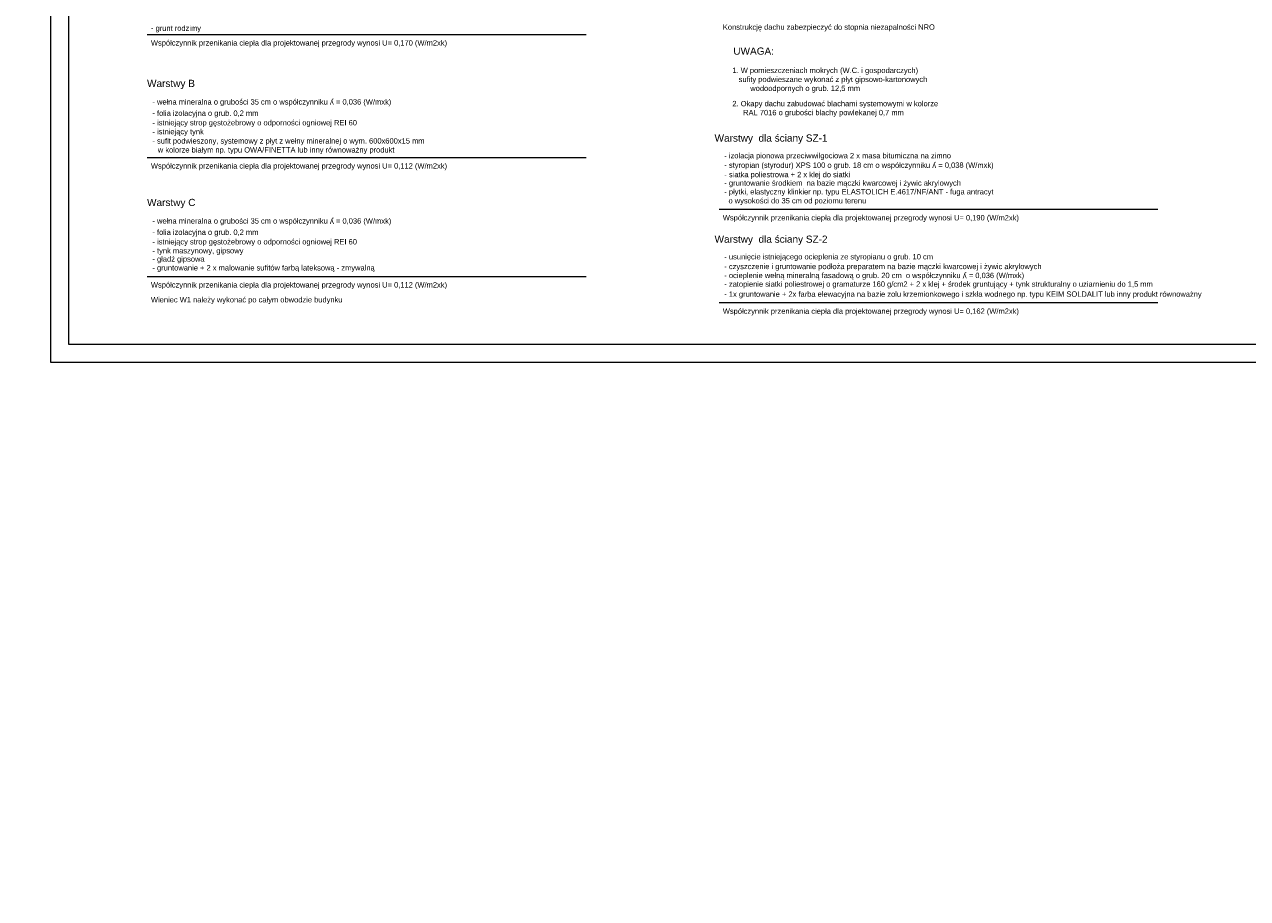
# Model space of a CAD drawing. Header units: millimetres. Extents: x 6197 to 108098, y 4257 to 29730.
# Tile 68 of 148: x 32255 to 35668, y 8067 to 10505. Entities that reach past the tile are written whole.
import ezdxf

# ---------------------------------------------------------------- set-up
doc = ezdxf.new("R2010")
doc.units = ezdxf.units.MM
doc.layers.add('R-TAB', color=1, linetype='Continuous')
doc.styles.get("Standard").update_dxf_attribs({"font": 'arial.ttf'})

msp = doc.modelspace()

# ---------------------------------------------------------------- linework, layer by layer
at = {"color": 3, "lineweight": 0}
msp.add_line((32328.575, 9562.168), (32328.575, 12532.168), dxfattribs=at)
at = {"lineweight": 0}
for p, q in [((32378.575, 9612.168), (32378.575, 12482.168)), ((36478.575, 9612.168), (32378.575, 9612.168)), ((36528.575, 9562.168), (32328.575, 9562.168))]:
    msp.add_line(p, q, dxfattribs=at)
at = {"color": 0, "lineweight": 0}
for p, q in [((32597.69, 10477.825), (33822.035, 10477.825)), ((32597.69, 10134.612), (33822.035, 10134.612)), ((34193.306, 9989.969), (35417.65, 9989.969)), ((32597.69, 9802.727), (33822.035, 9802.727)), ((34193.306, 9729.379), (35417.65, 9729.379))]:
    msp.add_line(p, q, dxfattribs=at)

# ---------------------------------------------------------------- texts
at = {"attachment_point": 7}
for s, width, insert, char_height in [('\\A1;\\pi-45,l60,t60;- grunt rodzimy ', 1651.13208, (32593.099, 10483.149), 15), ('\\A1;\\pi-45,l60,t60;Konstrukcję dachu zabezpieczyć do stopnia niezapalności NRO', 1651.13208, (34188.714, 10486.074), 15), ('\\A1;\\pi-45,l60,t60;Współczynnik przenikania ciepła dla projektowanej przegrody wynosi U= 0,170 (W/m2xk)', 1651.13208, (32593.099, 10442.092), 15), ('UWAGA:', 260.40913, (34233.115, 10420.879), 20), ('\\A1;1. W pomieszczeniach mokrych (W.C. i gospodarczych) \\P\\pi-15,l15;   sufity podwieszane wykonać z płyt gipsowo-kartonowych                    wodoodpornych o grub. 12,5 mm', 617.7282, (34230.392, 10315.38), 15), ('Warstwy B', 260.40913, (32597.306, 10325.068), 20), ('\\A1;\\pi-30,l30;2. Okapy dachu zabudować blachami systemowymi w kolorze RAL 7016 o grubości blachy powlekanej 0,7 mm', 617.7282, (34230.392, 10247.67), 15), ('\\A1;\\pi-45,l60,t60;- wełna mineralna o grubości 35 cm o współczynniku {\\H1.08333x;ʎ\\H0.92308x; = 0,036 (W/mxk)}', 1651.13208, (32597.306, 10276.848), 15), ('\\A1;\\pi-45,l60,t60;- folia izolacyjna o grub. 0,2 mm', 1651.13208, (32597.306, 10245.991), 15), ('\\A1;\\pi-45,l60,t60;- istniejący strop gęstożebrowy o odporności ogniowej REI 60', 1651.13208, (32597.306, 10219.346), 15), ('\\A1;\\pi-45,l60,t60;- istniejący tynk', 1651.13208, (32597.306, 10194.479), 15), ('\\A1;\\pi-45,l60,t60;- sufit podwieszony, systemowy z płyt z wełny mineralnej o wym. 600x600x15 mm\\P\\pi0,l30;w kolorze białym np. typu OWA/FINETTA lub inny równoważny produkt', 1651.13208, (32597.306, 10143.645), 15), ('Warstwy  dla ściany SZ-1', 442.73406, (34180.773, 10172.507), 20), ('\\A1;\\pi-15,l30,t60;- izolacja pionowa przeciwwilgociowa 2 x masa bitumiczna na zimno', 1651.13208, (34192.922, 10127.507), 15), ('\\A1;\\pi-45,l60,t60;Współczynnik przenikania ciepła dla projektowanej przegrody wynosi U= 0,112 (W/m2xk)', 1651.13208, (32593.099, 10098.879), 15), ('\\A1;\\pi-15,l30,t60;- styropian (styrodur) XPS 100 o grub. 18 cm o współczynniku {\\H1.08333x;ʎ\\H0.92308x; = 0,038 (W/mxk)} ', 1651.13208, (34192.922, 10100.32), 15), ('\\A1;\\pi-15,l30,t60;- siatka poliestrowa + 2 x klej do siatki', 1651.13208, (34192.922, 10074.707), 15), ('\\A1;\\pi-15,l30,t60;- gruntowanie środkiem  na bazie mączki kwarcowej i żywic akrylowych', 1651.13208, (34192.922, 10051.161), 15), ('\\A1;\\pi-15,l30,t60;- płytki, elastyczny klinkier np. typu ELASTOLICH E.4617/NF/ANT - fuga antracyt\\P  o wysokości do 35 cm od poziomu terenu', 1651.13208, (34192.922, 10001.732), 15), ('Warstwy C', 260.40913, (32597.306, 9992.914), 20), ('\\A1;\\pi-45,l60,t60;Współczynnik przenikania ciepła dla projektowanej przegrody wynosi U= 0,190 (W/m2xk)', 1651.13208, (34188.714, 9954.236), 15), ('\\A1;\\pi-45,l60,t60;- wełna mineralna o grubości 35 cm o współczynniku {\\H1.08333x;ʎ\\H0.92308x; = 0,036 (W/mxk)}', 1651.13208, (32597.306, 9944.694), 15), ('\\A1;\\pi-45,l60,t60;- folia izolacyjna o grub. 0,2 mm', 1651.13208, (32597.306, 9913.838), 15), ('\\A1;\\pi-45,l60,t60;- istniejący strop gęstożebrowy o odporności ogniowej REI 60', 1651.13208, (32597.306, 9887.192), 15), ('Warstwy  dla ściany SZ-2', 442.73406, (34180.773, 9890.456), 20), ('\\A1;\\pi-45,l60,t60;- tynk maszynowy, gipsowy', 1651.13208, (32597.306, 9862.325), 15), ('\\A1;\\pi-15,l30,t60;- usunięcie istniejącego ocieplenia ze styropianu o grub. 10 cm', 1651.13208, (34192.922, 9845.456), 15), ('\\A1;\\pi-45,l60,t60;- gładź gipsowa', 1651.13208, (32597.306, 9839.136), 15), ('\\A1;\\pi-45,l60,t60;- gruntowanie + 2 x malowanie sufitów farbą lateksową - zmywalną', 1651.13208, (32597.306, 9814.542), 15), ('\\A1;\\pi-15,l30,t60;- czyszczenie i gruntowanie podłoża preparatem na bazie mączki kwarcowej i żywic akrylowych', 1651.13208, (34192.922, 9818.269), 15), ('\\A1;\\pi-15,l30,t60;- ocieplenie wełną mineralną fasadową o grub. 20 cm  o współczynniku {\\H1.08333x;ʎ\\H0.92308x; = 0,036 (W/mxk) }', 1651.13208, (34192.922, 9792.656), 15), ('\\A1;\\pi-45,l60,t60;Współczynnik przenikania ciepła dla projektowanej przegrody wynosi U= 0,112 (W/m2xk)', 1651.13208, (32593.099, 9766.994), 15), ('\\A1;\\pi-15,l30,t60;- zatopienie siatki poliestrowej o gramaturze 160 g/cm2 + 2 x klej + środek gruntujący + tynk strukturalny o uziarnieniu do 1,5 mm', 1651.13208, (34192.922, 9769.11), 15), ('\\A1;\\pi-45,l60,t60;Wieniec W1 należy wykonać po całym obwodzie budynku', 1651.13208, (32593.099, 9725.502), 15), ('\\A1;\\pi-15,l30,t60;- 1x gruntowanie + 2x farba elewacyjna na bazie zolu krzemionkowego i szkła wodnego np. typu KEIM SOLDALIT lub inny produkt równoważny', 1651.13208, (34192.922, 9741.141), 15), ('\\A1;\\pi-45,l60,t60;Współczynnik przenikania ciepła dla projektowanej przegrody wynosi U= 0,162 (W/m2xk)', 1651.13208, (34188.714, 9693.645), 15)]:
    msp.add_mtext_dynamic_manual_height_columns(s, width=width, gutter_width=12.5, heights=[0], dxfattribs=dict(at, insert=insert, char_height=char_height))
at = {"layer": 'R-TAB', "color": 0, "ltscale": 24, "attachment_point": 1}
for s, insert, char_height, width in [('\\pi208.80059;AUTORZY DOKUMENTACJI:', (30197.466, 9253.025), 18, 747.89996), ('\\pi611.54556;ELEWACJE 1:100', (10063.11, 8268.321), 75, 2065.84351)]:
    msp.add_mtext(s, dxfattribs=dict(at, insert=insert, char_height=char_height, width=width))

doc.saveas('drawing.dxf')
